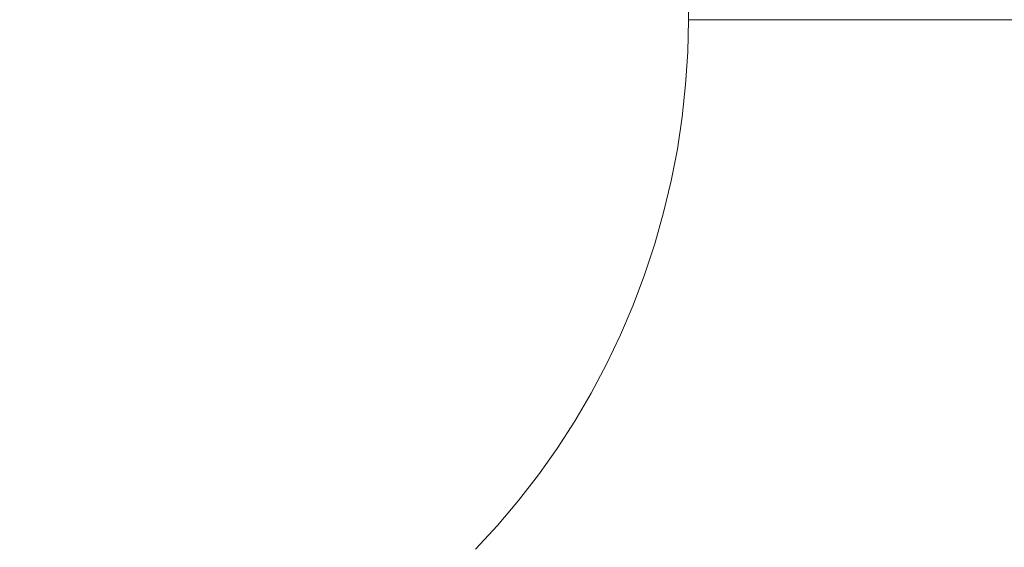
# Model space of a CAD drawing. Header units: centimetres. Extents: x -25.9 to 27.4, y -28.2 to -26.4.
# Tile 120 of 199: x 9.2841 to 9.4127, y -27.7289 to -27.66. Entities that reach past the tile are written whole.
import ezdxf

# ---------------------------------------------------------------- set-up
doc = ezdxf.new("R2010")
doc.units = ezdxf.units.CM
doc.header["$LTSCALE"] = 2.54
doc.layers.add('Lucido design-1', color=7, linetype='Continuous')

# ---------------------------------------------------------------- blocks, each defined once
blk = doc.blocks.new('Gruppo-4-1')
at = {"color": 7, "linetype": 'Continuous', "lineweight": 9}
blk.add_3dface([(-25.82856, -26.46, 540.52003), (-25.82856, -28.06, 540.52003), (27.27144, -28.06, 540.52003), (27.27144, -26.46, 540.52003)], dxfattribs=at)
for points, invisible_edges in [([(-7.92856, -26.46, 540.12003), (9.37144, -26.46, 540.12003), (9.27144, -27.76, 540.12003), (-7.82856, -27.76, 540.12003)], 10), ([(9.27144, -27.76, 540.12003), (9.37144, -26.46, 540.12003), (9.37144, -27.66, 540.12003)], 9), ([(9.27144, -27.76, 540.12003), (9.37144, -27.66, 540.12003), (9.37135, -27.66424, 540.12003)], 9), ([(9.37536, -27.66, 540.11996), (9.37527, -27.66441, 540.11996), (9.37135, -27.66424, 540.12003), (9.37144, -27.66, 540.12003)], 3), ([(9.37956, -27.66, 540.1197), (9.37947, -27.66459, 540.1197), (9.37527, -27.66441, 540.11996), (9.37536, -27.66, 540.11996)], 7), ([(9.37947, -27.66459, 540.1197), (9.37956, -27.66, 540.1197), (9.37966, -27.66, 540.11969)], 9), ([(9.37966, -27.66, 540.11969), (9.38375, -27.66, 540.11927), (9.38365, -27.66477, 540.11927), (9.37947, -27.66459, 540.1197)], 14), ([(9.38365, -27.66477, 540.11927), (9.38375, -27.66, 540.11927), (9.38395, -27.66, 540.11924)], 9), ([(9.38395, -27.66, 540.11924), (9.38791, -27.66, 540.11867), (9.38781, -27.66494, 540.11867), (9.38365, -27.66477, 540.11927)], 14), ([(9.38781, -27.66494, 540.11867), (9.38791, -27.66, 540.11867), (9.38821, -27.66, 540.11861)], 9), ([(9.38821, -27.66, 540.11861), (9.39204, -27.66, 540.11789), (9.39193, -27.66512, 540.11789), (9.38781, -27.66494, 540.11867)], 14), ([(9.39193, -27.66512, 540.11789), (9.39204, -27.66, 540.11789), (9.39243, -27.66, 540.1178)], 9), ([(9.39243, -27.66, 540.1178), (9.39613, -27.66, 540.11694), (9.39602, -27.66529, 540.11694), (9.39193, -27.66512, 540.11789)], 14), ([(9.39602, -27.66529, 540.11694), (9.39613, -27.66, 540.11694), (9.3966, -27.66, 540.11681)], 9), ([(9.3966, -27.66, 540.11681), (9.40017, -27.66, 540.11582), (9.40005, -27.66546, 540.11582), (9.39602, -27.66529, 540.11694)], 14), ([(9.40005, -27.66546, 540.11582), (9.40017, -27.66, 540.11582), (9.40072, -27.66, 540.11564)], 9), ([(9.40072, -27.66, 540.11564), (9.40416, -27.66, 540.11453), (9.40404, -27.66563, 540.11453), (9.40005, -27.66546, 540.11582)], 14), ([(9.40404, -27.66563, 540.11453), (9.40416, -27.66, 540.11453), (9.40478, -27.66, 540.1143)], 9), ([(9.40478, -27.66, 540.1143), (9.40808, -27.66, 540.11308), (9.40796, -27.6658, 540.11308), (9.40404, -27.66563, 540.11453)], 14), ([(9.40796, -27.6658, 540.11308), (9.40808, -27.66, 540.11308), (9.40878, -27.66, 540.11279)], 9), ([(9.40878, -27.66, 540.11279), (9.41194, -27.66, 540.11147), (9.41181, -27.66596, 540.11147), (9.40796, -27.6658, 540.11308)], 14), ([(9.41181, -27.66596, 540.11147), (9.41194, -27.66, 540.11147), (9.4127, -27.66, 540.11111)], 9), ([(9.4127, -27.66, 540.11111), (9.41572, -27.66, 540.10969), (9.41559, -27.66612, 540.10969), (9.41181, -27.66596, 540.11147)], 14), ([(9.37135, -27.66424, 540.12003), (9.37108, -27.66848, 540.12003), (9.37063, -27.6727, 540.12003), (9.27144, -27.76, 540.12003)], 12), ([(9.37527, -27.66441, 540.11996), (9.37499, -27.66881, 540.11996), (9.37108, -27.66848, 540.12003), (9.37135, -27.66424, 540.12003)], 11), ([(9.37947, -27.66459, 540.1197), (9.37917, -27.66917, 540.1197), (9.37499, -27.66881, 540.11996), (9.37527, -27.66441, 540.11996)], 15), ([(9.38365, -27.66477, 540.11927), (9.38335, -27.66952, 540.11927), (9.37917, -27.66917, 540.1197), (9.37947, -27.66459, 540.1197)], 15), ([(9.38781, -27.66494, 540.11867), (9.38749, -27.66988, 540.11867), (9.38335, -27.66952, 540.11927), (9.38365, -27.66477, 540.11927)], 15), ([(9.39193, -27.66512, 540.11789), (9.39161, -27.67023, 540.11789), (9.38749, -27.66988, 540.11867), (9.38781, -27.66494, 540.11867)], 15), ([(9.39602, -27.66529, 540.11694), (9.39568, -27.67057, 540.11694), (9.39161, -27.67023, 540.11789), (9.39193, -27.66512, 540.11789)], 15), ([(9.40005, -27.66546, 540.11582), (9.39971, -27.67092, 540.11582), (9.39568, -27.67057, 540.11694), (9.39602, -27.66529, 540.11694)], 15), ([(9.40404, -27.66563, 540.11453), (9.40368, -27.67126, 540.11453), (9.39971, -27.67092, 540.11582), (9.40005, -27.66546, 540.11582)], 15), ([(9.40796, -27.6658, 540.11308), (9.40759, -27.67159, 540.11308), (9.40368, -27.67126, 540.11453), (9.40404, -27.66563, 540.11453)], 15), ([(9.41181, -27.66596, 540.11147), (9.41143, -27.67192, 540.11147), (9.40759, -27.67159, 540.11308), (9.40796, -27.6658, 540.11308)], 15), ([(9.41559, -27.66612, 540.10969), (9.4152, -27.67224, 540.10969), (9.41143, -27.67192, 540.11147), (9.41181, -27.66596, 540.11147)], 15), ([(9.37499, -27.66881, 540.11996), (9.37452, -27.6732, 540.11996), (9.37063, -27.6727, 540.12003), (9.37108, -27.66848, 540.12003)], 11), ([(9.37917, -27.66917, 540.1197), (9.37869, -27.67373, 540.1197), (9.37452, -27.6732, 540.11996), (9.37499, -27.66881, 540.11996)], 15), ([(9.38335, -27.66952, 540.11927), (9.38284, -27.67427, 540.11927), (9.37869, -27.67373, 540.1197), (9.37917, -27.66917, 540.1197)], 15), ([(9.38749, -27.66988, 540.11867), (9.38697, -27.67479, 540.11867), (9.38284, -27.67427, 540.11927), (9.38335, -27.66952, 540.11927)], 15), ([(9.39161, -27.67023, 540.11789), (9.39106, -27.67532, 540.11789), (9.38697, -27.67479, 540.11867), (9.38749, -27.66988, 540.11867)], 15), ([(9.39568, -27.67057, 540.11694), (9.39512, -27.67584, 540.11694), (9.39106, -27.67532, 540.11789), (9.39161, -27.67023, 540.11789)], 15), ([(9.39971, -27.67092, 540.11582), (9.39913, -27.67635, 540.11582), (9.39512, -27.67584, 540.11694), (9.39568, -27.67057, 540.11694)], 15), ([(9.40368, -27.67126, 540.11453), (9.40308, -27.67686, 540.11453), (9.39913, -27.67635, 540.11582), (9.39971, -27.67092, 540.11582)], 15), ([(9.40759, -27.67159, 540.11308), (9.40697, -27.67736, 540.11308), (9.40308, -27.67686, 540.11453), (9.40368, -27.67126, 540.11453)], 15), ([(9.41143, -27.67192, 540.11147), (9.4108, -27.67785, 540.11147), (9.40697, -27.67736, 540.11308), (9.40759, -27.67159, 540.11308)], 15), ([(9.4152, -27.67224, 540.10969), (9.41455, -27.67833, 540.10969), (9.4108, -27.67785, 540.11147), (9.41143, -27.67192, 540.11147)], 15), ([(9.27144, -27.76, 540.12003), (9.37063, -27.6727, 540.12003), (9.37, -27.6769, 540.12003), (9.36919, -27.68107, 540.12003)], 9), ([(9.37452, -27.6732, 540.11996), (9.37387, -27.67756, 540.11996), (9.37, -27.6769, 540.12003), (9.37063, -27.6727, 540.12003)], 11), ([(9.37869, -27.67373, 540.1197), (9.37801, -27.67827, 540.1197), (9.37387, -27.67756, 540.11996), (9.37452, -27.6732, 540.11996)], 15), ([(9.38284, -27.67427, 540.11927), (9.38214, -27.67898, 540.11927), (9.37801, -27.67827, 540.1197), (9.37869, -27.67373, 540.1197)], 15), ([(9.38697, -27.67479, 540.11867), (9.38624, -27.67968, 540.11867), (9.38214, -27.67898, 540.11927), (9.38284, -27.67427, 540.11927)], 15), ([(9.39106, -27.67532, 540.11789), (9.39031, -27.68038, 540.11789), (9.38624, -27.67968, 540.11867), (9.38697, -27.67479, 540.11867)], 15), ([(9.39512, -27.67584, 540.11694), (9.39434, -27.68107, 540.11694), (9.39031, -27.68038, 540.11789), (9.39106, -27.67532, 540.11789)], 15), ([(9.39913, -27.67635, 540.11582), (9.39832, -27.68176, 540.11582), (9.39434, -27.68107, 540.11694), (9.39512, -27.67584, 540.11694)], 15), ([(9.40308, -27.67686, 540.11453), (9.40225, -27.68243, 540.11453), (9.39832, -27.68176, 540.11582), (9.39913, -27.67635, 540.11582)], 15), ([(9.37387, -27.67756, 540.11996), (9.37303, -27.68189, 540.11996), (9.36919, -27.68107, 540.12003), (9.37, -27.6769, 540.12003)], 11), ([(9.37801, -27.67827, 540.1197), (9.37714, -27.68278, 540.1197), (9.37303, -27.68189, 540.11996), (9.37387, -27.67756, 540.11996)], 15), ([(9.40697, -27.67736, 540.11308), (9.40611, -27.68309, 540.11308), (9.40225, -27.68243, 540.11453), (9.40308, -27.67686, 540.11453)], 15), ([(9.4108, -27.67785, 540.11147), (9.40992, -27.68374, 540.11147), (9.40611, -27.68309, 540.11308), (9.40697, -27.67736, 540.11308)], 15), ([(9.38214, -27.67898, 540.11927), (9.38123, -27.68366, 540.11927), (9.37714, -27.68278, 540.1197), (9.37801, -27.67827, 540.1197)], 15), ([(9.41455, -27.67833, 540.10969), (9.41365, -27.68438, 540.10969), (9.40992, -27.68374, 540.11147), (9.4108, -27.67785, 540.11147)], 15), ([(9.38624, -27.67968, 540.11867), (9.3853, -27.68454, 540.11867), (9.38123, -27.68366, 540.11927), (9.38214, -27.67898, 540.11927)], 15), ([(9.39031, -27.68038, 540.11789), (9.38933, -27.68541, 540.11789), (9.3853, -27.68454, 540.11867), (9.38624, -27.67968, 540.11867)], 15), ([(9.36919, -27.68107, 540.12003), (9.36821, -27.6852, 540.12003), (9.36706, -27.68928, 540.12003), (9.27144, -27.76, 540.12003)], 12), ([(9.37303, -27.68189, 540.11996), (9.37201, -27.68619, 540.11996), (9.36821, -27.6852, 540.12003), (9.36919, -27.68107, 540.12003)], 11), ([(9.39434, -27.68107, 540.11694), (9.39333, -27.68627, 540.11694), (9.38933, -27.68541, 540.11789), (9.39031, -27.68038, 540.11789)], 15), ([(9.39832, -27.68176, 540.11582), (9.39728, -27.68712, 540.11582), (9.39333, -27.68627, 540.11694), (9.39434, -27.68107, 540.11694)], 15), ([(9.37714, -27.68278, 540.1197), (9.37608, -27.68725, 540.1197), (9.37201, -27.68619, 540.11996), (9.37303, -27.68189, 540.11996)], 15), ([(9.38123, -27.68366, 540.11927), (9.38013, -27.6883, 540.11927), (9.37608, -27.68725, 540.1197), (9.37714, -27.68278, 540.1197)], 15), ([(9.40225, -27.68243, 540.11453), (9.40118, -27.68796, 540.11453), (9.39728, -27.68712, 540.11582), (9.39832, -27.68176, 540.11582)], 15), ([(9.40611, -27.68309, 540.11308), (9.40501, -27.68879, 540.11308), (9.40118, -27.68796, 540.11453), (9.40225, -27.68243, 540.11453)], 15), ([(9.3853, -27.68454, 540.11867), (9.38415, -27.68935, 540.11867), (9.38013, -27.6883, 540.11927), (9.38123, -27.68366, 540.11927)], 15), ([(9.40992, -27.68374, 540.11147), (9.40878, -27.6896, 540.11147), (9.40501, -27.68879, 540.11308), (9.40611, -27.68309, 540.11308)], 15), ([(9.41365, -27.68438, 540.10969), (9.41248, -27.6904, 540.10969), (9.40878, -27.6896, 540.11147), (9.40992, -27.68374, 540.11147)], 15), ([(9.37201, -27.68619, 540.11996), (9.37081, -27.69043, 540.11996), (9.36706, -27.68928, 540.12003), (9.36821, -27.6852, 540.12003)], 11), ([(9.38933, -27.68541, 540.11789), (9.38815, -27.69039, 540.11789), (9.38415, -27.68935, 540.11867), (9.3853, -27.68454, 540.11867)], 15), ([(9.41729, -27.68501, 540.10777), (9.4161, -27.69118, 540.10777), (9.41248, -27.6904, 540.10969), (9.41365, -27.68438, 540.10969)], 15), ([(9.37608, -27.68725, 540.1197), (9.37482, -27.69166, 540.1197), (9.37081, -27.69043, 540.11996), (9.37201, -27.68619, 540.11996)], 15), ([(9.39333, -27.68627, 540.11694), (9.39211, -27.69142, 540.11694), (9.38815, -27.69039, 540.11789), (9.38933, -27.68541, 540.11789)], 15), ([(9.39728, -27.68712, 540.11582), (9.39602, -27.69244, 540.11582), (9.39211, -27.69142, 540.11694), (9.39333, -27.68627, 540.11694)], 15), ([(9.38013, -27.6883, 540.11927), (9.37883, -27.69289, 540.11927), (9.37482, -27.69166, 540.1197), (9.37608, -27.68725, 540.1197)], 15), ([(9.40118, -27.68796, 540.11453), (9.39987, -27.69344, 540.11453), (9.39602, -27.69244, 540.11582), (9.39728, -27.68712, 540.11582)], 15), ([(9.40501, -27.68879, 540.11308), (9.40367, -27.69443, 540.11308), (9.39987, -27.69344, 540.11453), (9.40118, -27.68796, 540.11453)], 15), ([(9.38415, -27.68935, 540.11867), (9.38281, -27.69411, 540.11867), (9.37883, -27.69289, 540.11927), (9.38013, -27.6883, 540.11927)], 15), ([(9.40878, -27.6896, 540.11147), (9.4074, -27.6954, 540.11147), (9.40367, -27.69443, 540.11308), (9.40501, -27.68879, 540.11308)], 15), ([(9.27144, -27.76, 540.12003), (9.36706, -27.68928, 540.12003), (9.36573, -27.69331, 540.12003)], 9), ([(9.37081, -27.69043, 540.11996), (9.36942, -27.69462, 540.11996), (9.36573, -27.69331, 540.12003), (9.36706, -27.68928, 540.12003)], 11), ([(9.37482, -27.69166, 540.1197), (9.37339, -27.69602, 540.1197), (9.36942, -27.69462, 540.11996), (9.37081, -27.69043, 540.11996)], 15), ([(9.38815, -27.69039, 540.11789), (9.38675, -27.69532, 540.11789), (9.38281, -27.69411, 540.11867), (9.38415, -27.68935, 540.11867)], 15), ([(9.39211, -27.69142, 540.11694), (9.39066, -27.69651, 540.11694), (9.38675, -27.69532, 540.11789), (9.38815, -27.69039, 540.11789)], 15), ([(9.41248, -27.6904, 540.10969), (9.41107, -27.69636, 540.10969), (9.4074, -27.6954, 540.11147), (9.40878, -27.6896, 540.11147)], 15), ([(9.4161, -27.69118, 540.10777), (9.41465, -27.69729, 540.10777), (9.41107, -27.69636, 540.10969), (9.41248, -27.6904, 540.10969)], 15), ([(9.37883, -27.69289, 540.11927), (9.37734, -27.69742, 540.11927), (9.37339, -27.69602, 540.1197), (9.37482, -27.69166, 540.1197)], 15), ([(9.39602, -27.69244, 540.11582), (9.39453, -27.6977, 540.11582), (9.39066, -27.69651, 540.11694), (9.39211, -27.69142, 540.11694)], 15), ([(9.38281, -27.69411, 540.11867), (9.38126, -27.6988, 540.11867), (9.37734, -27.69742, 540.11927), (9.37883, -27.69289, 540.11927)], 15), ([(9.39987, -27.69344, 540.11453), (9.39834, -27.69886, 540.11453), (9.39453, -27.6977, 540.11582), (9.39602, -27.69244, 540.11582)], 15), ([(9.36573, -27.69331, 540.12003), (9.36423, -27.69729, 540.12003), (9.36256, -27.70119, 540.12003), (9.27144, -27.76, 540.12003)], 12), ([(9.36942, -27.69462, 540.11996), (9.36787, -27.69875, 540.11996), (9.36423, -27.69729, 540.12003), (9.36573, -27.69331, 540.12003)], 11), ([(9.38675, -27.69532, 540.11789), (9.38515, -27.70018, 540.11789), (9.38126, -27.6988, 540.11867), (9.38281, -27.69411, 540.11867)], 15), ([(9.40367, -27.69443, 540.11308), (9.40209, -27.70001, 540.11308), (9.39834, -27.69886, 540.11453), (9.39987, -27.69344, 540.11453)], 15), ([(9.37339, -27.69602, 540.1197), (9.37177, -27.70032, 540.1197), (9.36787, -27.69875, 540.11996), (9.36942, -27.69462, 540.11996)], 15), ([(9.39066, -27.69651, 540.11694), (9.38901, -27.70154, 540.11694), (9.38515, -27.70018, 540.11789), (9.38675, -27.69532, 540.11789)], 15), ([(9.4074, -27.6954, 540.11147), (9.40578, -27.70114, 540.11147), (9.40209, -27.70001, 540.11308), (9.40367, -27.69443, 540.11308)], 15), ([(9.41107, -27.69636, 540.10969), (9.4094, -27.70225, 540.10969), (9.40578, -27.70114, 540.11147), (9.4074, -27.6954, 540.11147)], 15), ([(9.37734, -27.69742, 540.11927), (9.37565, -27.70188, 540.11927), (9.37177, -27.70032, 540.1197), (9.37339, -27.69602, 540.1197)], 15), ([(9.39453, -27.6977, 540.11582), (9.39282, -27.70289, 540.11582), (9.38901, -27.70154, 540.11694), (9.39066, -27.69651, 540.11694)], 15), ([(9.41465, -27.69729, 540.10777), (9.41294, -27.70333, 540.10777), (9.4094, -27.70225, 540.10969), (9.41107, -27.69636, 540.10969)], 15), ([(9.36787, -27.69875, 540.11996), (9.36614, -27.70281, 540.11996), (9.36256, -27.70119, 540.12003), (9.36423, -27.69729, 540.12003)], 11), ([(9.38126, -27.6988, 540.11867), (9.37951, -27.70343, 540.11867), (9.37565, -27.70188, 540.11927), (9.37734, -27.69742, 540.11927)], 15), ([(9.39834, -27.69886, 540.11453), (9.39657, -27.70421, 540.11453), (9.39282, -27.70289, 540.11582), (9.39453, -27.6977, 540.11582)], 15), ([(9.37177, -27.70032, 540.1197), (9.36997, -27.70454, 540.1197), (9.36614, -27.70281, 540.11996), (9.36787, -27.69875, 540.11996)], 15), ([(9.38515, -27.70018, 540.11789), (9.38334, -27.70497, 540.11789), (9.37951, -27.70343, 540.11867), (9.38126, -27.6988, 540.11867)], 15), ([(9.40209, -27.70001, 540.11308), (9.40027, -27.70552, 540.11308), (9.39657, -27.70421, 540.11453), (9.39834, -27.69886, 540.11453)], 15), ([(9.37565, -27.70188, 540.11927), (9.37378, -27.70626, 540.11927), (9.36997, -27.70454, 540.1197), (9.37177, -27.70032, 540.1197)], 15), ([(9.38901, -27.70154, 540.11694), (9.38714, -27.70649, 540.11694), (9.38334, -27.70497, 540.11789), (9.38515, -27.70018, 540.11789)], 15), ([(9.40578, -27.70114, 540.11147), (9.40391, -27.70681, 540.11147), (9.40027, -27.70552, 540.11308), (9.40209, -27.70001, 540.11308)], 15), ([(9.36256, -27.70119, 540.12003), (9.36073, -27.70502, 540.12003), (9.35874, -27.70877, 540.12003), (9.27144, -27.76, 540.12003)], 12), ([(9.36614, -27.70281, 540.11996), (9.36423, -27.70679, 540.11996), (9.36073, -27.70502, 540.12003), (9.36256, -27.70119, 540.12003)], 11), ([(9.37951, -27.70343, 540.11867), (9.37757, -27.70798, 540.11867), (9.37378, -27.70626, 540.11927), (9.37565, -27.70188, 540.11927)], 15), ([(9.39282, -27.70289, 540.11582), (9.39089, -27.708, 540.11582), (9.38714, -27.70649, 540.11694), (9.38901, -27.70154, 540.11694)], 15), ([(9.4094, -27.70225, 540.10969), (9.40748, -27.70807, 540.10969), (9.40391, -27.70681, 540.11147), (9.40578, -27.70114, 540.11147)], 15), ([(9.36997, -27.70454, 540.1197), (9.36799, -27.70868, 540.1197), (9.36423, -27.70679, 540.11996), (9.36614, -27.70281, 540.11996)], 15), ([(9.39657, -27.70421, 540.11453), (9.39458, -27.70948, 540.11453), (9.39089, -27.708, 540.11582), (9.39282, -27.70289, 540.11582)], 15), ([(9.41294, -27.70333, 540.10777), (9.41097, -27.7093, 540.10777), (9.40748, -27.70807, 540.10969), (9.4094, -27.70225, 540.10969)], 15), ([(9.41639, -27.70439, 540.10569), (9.41438, -27.7105, 540.10569), (9.41097, -27.7093, 540.10777), (9.41294, -27.70333, 540.10777)], 15), ([(9.37378, -27.70626, 540.11927), (9.37173, -27.71056, 540.11927), (9.36799, -27.70868, 540.1197), (9.36997, -27.70454, 540.1197)], 15), ([(9.38334, -27.70497, 540.11789), (9.38133, -27.70968, 540.11789), (9.37757, -27.70798, 540.11867), (9.37951, -27.70343, 540.11867)], 15), ([(9.40027, -27.70552, 540.11308), (9.39823, -27.71095, 540.11308), (9.39458, -27.70948, 540.11453), (9.39657, -27.70421, 540.11453)], 15), ([(9.36423, -27.70679, 540.11996), (9.36216, -27.71068, 540.11996), (9.35874, -27.70877, 540.12003), (9.36073, -27.70502, 540.12003)], 11), ([(9.38714, -27.70649, 540.11694), (9.38506, -27.71136, 540.11694), (9.38133, -27.70968, 540.11789), (9.38334, -27.70497, 540.11789)], 15), ([(9.40391, -27.70681, 540.11147), (9.40181, -27.71239, 540.11147), (9.39823, -27.71095, 540.11308), (9.40027, -27.70552, 540.11308)], 15), ([(9.36799, -27.70868, 540.1197), (9.36583, -27.71273, 540.1197), (9.36216, -27.71068, 540.11996), (9.36423, -27.70679, 540.11996)], 15), ([(9.37757, -27.70798, 540.11867), (9.37544, -27.71244, 540.11867), (9.37173, -27.71056, 540.11927), (9.37378, -27.70626, 540.11927)], 15), ([(9.39089, -27.708, 540.11582), (9.38874, -27.71302, 540.11582), (9.38506, -27.71136, 540.11694), (9.38714, -27.70649, 540.11694)], 15), ([(9.40748, -27.70807, 540.10969), (9.40532, -27.7138, 540.10969), (9.40181, -27.71239, 540.11147), (9.40391, -27.70681, 540.11147)], 15), ([(9.38133, -27.70968, 540.11789), (9.37913, -27.7143, 540.11789), (9.37544, -27.71244, 540.11867), (9.37757, -27.70798, 540.11867)], 15), ([(9.39458, -27.70948, 540.11453), (9.39237, -27.71467, 540.11453), (9.38874, -27.71302, 540.11582), (9.39089, -27.708, 540.11582)], 15), ([(9.41097, -27.7093, 540.10777), (9.40875, -27.71518, 540.10777), (9.40532, -27.7138, 540.10969), (9.40748, -27.70807, 540.10969)], 15), ([(9.27144, -27.76, 540.12003), (9.35874, -27.70877, 540.12003), (9.35659, -27.71243, 540.12003), (9.35429, -27.716, 540.12003)], 9), ([(9.36216, -27.71068, 540.11996), (9.35993, -27.71449, 540.11996), (9.35659, -27.71243, 540.12003), (9.35874, -27.70877, 540.12003)], 11), ([(9.37173, -27.71056, 540.11927), (9.36949, -27.71477, 540.11927), (9.36583, -27.71273, 540.1197), (9.36799, -27.70868, 540.1197)], 15), ([(9.38506, -27.71136, 540.11694), (9.38278, -27.71614, 540.11694), (9.37913, -27.7143, 540.11789), (9.38133, -27.70968, 540.11789)], 15), ([(9.39823, -27.71095, 540.11308), (9.39595, -27.71628, 540.11308), (9.39237, -27.71467, 540.11453), (9.39458, -27.70948, 540.11453)], 15), ([(9.41438, -27.7105, 540.10569), (9.41211, -27.71653, 540.10569), (9.40875, -27.71518, 540.10777), (9.41097, -27.7093, 540.10777)], 15), ([(9.36583, -27.71273, 540.1197), (9.36351, -27.71669, 540.1197), (9.35993, -27.71449, 540.11996), (9.36216, -27.71068, 540.11996)], 15), ([(9.37544, -27.71244, 540.11867), (9.37312, -27.7168, 540.11867), (9.36949, -27.71477, 540.11927), (9.37173, -27.71056, 540.11927)], 15), ([(9.40181, -27.71239, 540.11147), (9.39947, -27.71787, 540.11147), (9.39595, -27.71628, 540.11308), (9.39823, -27.71095, 540.11308)], 15), ([(9.4177, -27.71168, 540.10347), (9.41538, -27.71784, 540.10347), (9.41211, -27.71653, 540.10569), (9.41438, -27.7105, 540.10569)], 15), ([(9.38874, -27.71302, 540.11582), (9.38639, -27.71795, 540.11582), (9.38278, -27.71614, 540.11694), (9.38506, -27.71136, 540.11694)], 15), ([(9.40532, -27.7138, 540.10969), (9.40291, -27.71943, 540.10969), (9.39947, -27.71787, 540.11147), (9.40181, -27.71239, 540.11147)], 15), ([(9.35993, -27.71449, 540.11996), (9.35754, -27.71819, 540.11996), (9.35429, -27.716, 540.12003), (9.35659, -27.71243, 540.12003)], 11), ([(9.36949, -27.71477, 540.11927), (9.36708, -27.71889, 540.11927), (9.36351, -27.71669, 540.1197), (9.36583, -27.71273, 540.1197)], 15), ([(9.37913, -27.7143, 540.11789), (9.37673, -27.71882, 540.11789), (9.37312, -27.7168, 540.11867), (9.37544, -27.71244, 540.11867)], 15), ([(9.39237, -27.71467, 540.11453), (9.38994, -27.71975, 540.11453), (9.38639, -27.71795, 540.11582), (9.38874, -27.71302, 540.11582)], 15), ([(9.36351, -27.71669, 540.1197), (9.36102, -27.72055, 540.1197), (9.35754, -27.71819, 540.11996), (9.35993, -27.71449, 540.11996)], 15), ([(9.37312, -27.7168, 540.11867), (9.37062, -27.72107, 540.11867), (9.36708, -27.71889, 540.11927), (9.36949, -27.71477, 540.11927)], 15), ([(9.38278, -27.71614, 540.11694), (9.38029, -27.72081, 540.11694), (9.37673, -27.71882, 540.11789), (9.37913, -27.7143, 540.11789)], 15), ([(9.39595, -27.71628, 540.11308), (9.39345, -27.72152, 540.11308), (9.38994, -27.71975, 540.11453), (9.39237, -27.71467, 540.11453)], 15), ([(9.40875, -27.71518, 540.10777), (9.40629, -27.72096, 540.10777), (9.40291, -27.71943, 540.10969), (9.40532, -27.7138, 540.10969)], 15), ([(9.27144, -27.76, 540.12003), (9.35429, -27.716, 540.12003), (9.35184, -27.71946, 540.12003)], 9), ([(9.35754, -27.71819, 540.11996), (9.35499, -27.7218, 540.11996), (9.35184, -27.71946, 540.12003), (9.35429, -27.716, 540.12003)], 11), ([(9.38639, -27.71795, 540.11582), (9.38382, -27.72278, 540.11582), (9.38029, -27.72081, 540.11694), (9.38278, -27.71614, 540.11694)], 15), ([(9.41211, -27.71653, 540.10569), (9.40958, -27.72244, 540.10569), (9.40629, -27.72096, 540.10777), (9.40875, -27.71518, 540.10777)], 15), ([(9.36708, -27.71889, 540.11927), (9.36449, -27.72289, 540.11927), (9.36102, -27.72055, 540.1197), (9.36351, -27.71669, 540.1197)], 15), ([(9.37673, -27.71882, 540.11789), (9.37414, -27.72323, 540.11789), (9.37062, -27.72107, 540.11867), (9.37312, -27.7168, 540.11867)], 15), ([(9.39947, -27.71787, 540.11147), (9.39689, -27.72325, 540.11147), (9.39345, -27.72152, 540.11308), (9.39595, -27.71628, 540.11308)], 15), ([(9.41538, -27.71784, 540.10347), (9.41279, -27.7239, 540.10347), (9.40958, -27.72244, 540.10569), (9.41211, -27.71653, 540.10569)], 15), ([(9.36102, -27.72055, 540.1197), (9.35837, -27.7243, 540.1197), (9.35499, -27.7218, 540.11996), (9.35754, -27.71819, 540.11996)], 15), ([(9.38029, -27.72081, 540.11694), (9.37762, -27.72538, 540.11694), (9.37414, -27.72323, 540.11789), (9.37673, -27.71882, 540.11789)], 15), ([(9.38994, -27.71975, 540.11453), (9.3873, -27.72473, 540.11453), (9.38382, -27.72278, 540.11582), (9.38639, -27.71795, 540.11582)], 15), ([(9.40291, -27.71943, 540.10969), (9.40027, -27.72496, 540.10969), (9.39689, -27.72325, 540.11147), (9.39947, -27.71787, 540.11147)], 15), ([(9.35184, -27.71946, 540.12003), (9.34924, -27.72282, 540.12003), (9.34651, -27.72607, 540.12003), (9.27144, -27.76, 540.12003)], 12), ([(9.35499, -27.7218, 540.11996), (9.35229, -27.72529, 540.11996), (9.34924, -27.72282, 540.12003), (9.35184, -27.71946, 540.12003)], 11), ([(9.37062, -27.72107, 540.11867), (9.36794, -27.72522, 540.11867), (9.36449, -27.72289, 540.11927), (9.36708, -27.71889, 540.11927)], 15), ([(9.39345, -27.72152, 540.11308), (9.39073, -27.72664, 540.11308), (9.3873, -27.72473, 540.11453), (9.38994, -27.71975, 540.11453)], 15), ([(9.40629, -27.72096, 540.10777), (9.40358, -27.72662, 540.10777), (9.40027, -27.72496, 540.10969), (9.40291, -27.71943, 540.10969)], 15), ([(9.36449, -27.72289, 540.11927), (9.36174, -27.72679, 540.11927), (9.35837, -27.7243, 540.1197), (9.36102, -27.72055, 540.1197)], 15), ([(9.37414, -27.72323, 540.11789), (9.37136, -27.72753, 540.11789), (9.36794, -27.72522, 540.11867), (9.37062, -27.72107, 540.11867)], 15), ([(9.38382, -27.72278, 540.11582), (9.38106, -27.72749, 540.11582), (9.37762, -27.72538, 540.11694), (9.38029, -27.72081, 540.11694)], 15), ([(9.40958, -27.72244, 540.10569), (9.40681, -27.72825, 540.10569), (9.40358, -27.72662, 540.10777), (9.40629, -27.72096, 540.10777)], 15), ([(9.35837, -27.7243, 540.1197), (9.35556, -27.72793, 540.1197), (9.35229, -27.72529, 540.11996), (9.35499, -27.7218, 540.11996)], 15), ([(9.39689, -27.72325, 540.11147), (9.3941, -27.72852, 540.11147), (9.39073, -27.72664, 540.11308), (9.39345, -27.72152, 540.11308)], 15), ([(9.41279, -27.7239, 540.10347), (9.40995, -27.72984, 540.10347), (9.40681, -27.72825, 540.10569), (9.40958, -27.72244, 540.10569)], 15), ([(9.35229, -27.72529, 540.11996), (9.34945, -27.72866, 540.11996), (9.34651, -27.72607, 540.12003), (9.34924, -27.72282, 540.12003)], 11), ([(9.36794, -27.72522, 540.11867), (9.36508, -27.72926, 540.11867), (9.36174, -27.72679, 540.11927), (9.36449, -27.72289, 540.11927)], 15), ([(9.37762, -27.72538, 540.11694), (9.37475, -27.72982, 540.11694), (9.37136, -27.72753, 540.11789), (9.37414, -27.72323, 540.11789)], 15), ([(9.3873, -27.72473, 540.11453), (9.38445, -27.72958, 540.11453), (9.38106, -27.72749, 540.11582), (9.38382, -27.72278, 540.11582)], 15), ([(9.40027, -27.72496, 540.10969), (9.3974, -27.73037, 540.10969), (9.3941, -27.72852, 540.11147), (9.39689, -27.72325, 540.11147)], 15), ([(9.41591, -27.72531, 540.1011), (9.41301, -27.73138, 540.1011), (9.40995, -27.72984, 540.10347), (9.41279, -27.7239, 540.10347)], 15), ([(9.35556, -27.72793, 540.1197), (9.35261, -27.73144, 540.1197), (9.34945, -27.72866, 540.11996), (9.35229, -27.72529, 540.11996)], 15), ([(9.36174, -27.72679, 540.11927), (9.35882, -27.73056, 540.11927), (9.35556, -27.72793, 540.1197), (9.35837, -27.7243, 540.1197)], 15), ([(9.37136, -27.72753, 540.11789), (9.3684, -27.73171, 540.11789), (9.36508, -27.72926, 540.11867), (9.36794, -27.72522, 540.11867)], 15), ([(9.39073, -27.72664, 540.11308), (9.38779, -27.73164, 540.11308), (9.38445, -27.72958, 540.11453), (9.3873, -27.72473, 540.11453)], 15), ([(9.40358, -27.72662, 540.10777), (9.40063, -27.73217, 540.10777), (9.3974, -27.73037, 540.10969), (9.40027, -27.72496, 540.10969)], 15), ([(9.27144, -27.76, 540.12003), (9.34651, -27.72607, 540.12003), (9.34363, -27.72919, 540.12003)], 9), ([(9.34945, -27.72866, 540.11996), (9.34647, -27.73191, 540.11996), (9.34363, -27.72919, 540.12003), (9.34651, -27.72607, 540.12003)], 11), ([(9.38106, -27.72749, 540.11582), (9.37809, -27.73209, 540.11582), (9.37475, -27.72982, 540.11694), (9.37762, -27.72538, 540.11694)], 15), ([(9.36508, -27.72926, 540.11867), (9.36206, -27.73317, 540.11867), (9.35882, -27.73056, 540.11927), (9.36174, -27.72679, 540.11927)], 15), ([(9.37475, -27.72982, 540.11694), (9.37169, -27.73414, 540.11694), (9.3684, -27.73171, 540.11789), (9.37136, -27.72753, 540.11789)], 15), ([(9.38445, -27.72958, 540.11453), (9.3814, -27.73432, 540.11453), (9.37809, -27.73209, 540.11582), (9.38106, -27.72749, 540.11582)], 15), ([(9.3941, -27.72852, 540.11147), (9.39108, -27.73366, 540.11147), (9.38779, -27.73164, 540.11308), (9.39073, -27.72664, 540.11308)], 15), ([(9.40681, -27.72825, 540.10569), (9.40379, -27.73393, 540.10569), (9.40063, -27.73217, 540.10777), (9.40358, -27.72662, 540.10777)], 15), ([(9.35261, -27.73144, 540.1197), (9.3495, -27.73482, 540.1197), (9.34647, -27.73191, 540.11996), (9.34945, -27.72866, 540.11996)], 15), ([(9.35882, -27.73056, 540.11927), (9.35575, -27.7342, 540.11927), (9.35261, -27.73144, 540.1197), (9.35556, -27.72793, 540.1197)], 15), ([(9.3974, -27.73037, 540.10969), (9.3943, -27.73565, 540.10969), (9.39108, -27.73366, 540.11147), (9.3941, -27.72852, 540.11147)], 15), ([(9.40995, -27.72984, 540.10347), (9.40686, -27.73565, 540.10347), (9.40379, -27.73393, 540.10569), (9.40681, -27.72825, 540.10569)], 15)]:
    blk.add_3dface(points, dxfattribs=dict(at, invisible_edges=invisible_edges))

msp = doc.modelspace()

# ---------------------------------------------------------------- block references
at = {"layer": 'Lucido design-1', "color": 7}
msp.add_blockref('Gruppo-4-1', (0, 0), dxfattribs=at)

doc.saveas('drawing.dxf')
